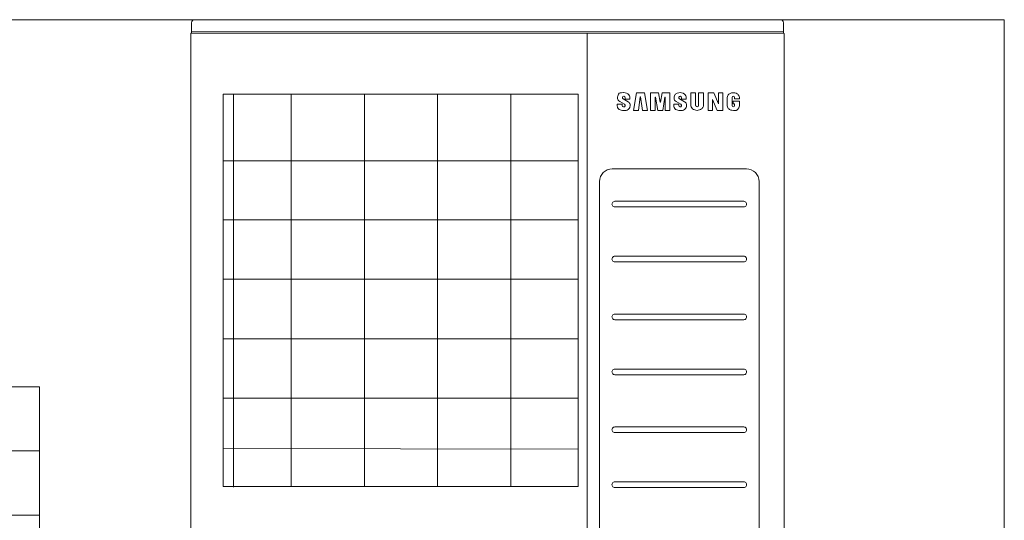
# Model space of a CAD drawing. Header units: millimetres. Extents: x -9135 to 5893, y -4564 to 1826.
# Tile 6 of 20: x -8223 to -7918, y -2326 to -2171. Entities that reach past the tile are written whole.
import ezdxf

# ---------------------------------------------------------------- set-up
doc = ezdxf.new("R2010")
doc.units = ezdxf.units.MM
doc.layers.add('DVM_OUTDOOR', color=4, linetype='Continuous', lineweight=20)
doc.layers.add('SS-EQ', color=250, linetype='Continuous', lineweight=13)

# ---------------------------------------------------------------- blocks, each defined once
blk = doc.blocks.new('WR_OD_RSTN')
at = {"layer": 'DVM_OUTDOOR'}
for p, q in [((0.06649, 0.58291), (0, 0.58291)), ((0.06649, 0.5209), (0, 0.5209))]:
    blk.add_line(p, q, dxfattribs=at)
for points in [[(0, 0), (1, 0), (1, 1), (0, 1)], [(0, 0.64492), (0.06649, 0.64492), (0.06649, 0.33487), (0, 0.33487)]]:
    blk.add_lwpolyline(points, close=True, dxfattribs=at)
blk = doc.blocks.new('OD_D_M2_B1_F')
at = {"layer": 'SS-EQ', "color": 0, "linetype": 'Continuous', "lineweight": 0}
for p, q in [((1, 1618), (1.1, 1634.4)), ((6.1, 1639.3), (934.9, 1639.3)), ((939.9, 1634.4), (940, 1617.7)), ((941, 1617.7), (0, 1618)), ((0, 1611.8), (0, 1618)), ((0, 1611.2), (0, 1611.5)), ((0, 1611.2), (0, 60.9)), ((1, 1620.3), (940, 1620.3)), ((628.4, 1617.7), (628.4, 25)), ((941, 1617.7), (941, 1611.8)), ((941, 1611.5), (941, 1611.2)), ((941, 1611.2), (941, 1611.2)), ((941, 25), (941, 1611.2)), ((668.4, 1402.9), (881, 1402.9)), ((648.2, 244.2), (648.2, 1382.6)), ((901.2, 1382.6), (901.2, 244.2)), ((672.4, 1351.4), (877, 1351.4)), ((672.4, 1264.3), (877, 1264.3)), ((672.4, 1172.6), (877, 1172.6)), ((672.4, 1085.4), (877, 1085.4)), ((672.4, 993.7), (877, 993.7)), ((672.4, 906.6), (877, 906.6))]:
    blk.add_line(p, q, dxfattribs=at)
at = {"layer": 'SS-EQ', "color": 0}
for p, q in [((67.5, 1521.3), (67.5, 898.3)), ((159, 1521.9), (159, 899)), ((275.2, 1522), (275.2, 899.1)), ((391.3, 1522), (391.3, 899.1)), ((507.4, 1522), (507.4, 899.1)), ((50.7, 1415.8), (614, 1415.8)), ((50.9, 1321.8), (614.2, 1321.8)), ((51, 1227.7), (614.4, 1227.7)), ((50.7, 1133.4), (614, 1133.4)), ((50.9, 1039.4), (614.2, 1039.4)), ((50.8, 959.2), (614.1, 958.2))]:
    blk.add_line(p, q, dxfattribs=at)
at = {"layer": 'SS-EQ', "color": 0, "linetype": 'Continuous'}
for p, q in [((676.8, 1516.9), (676.8, 1514.6)), ((688.7, 1515.7), (688.7, 1513.5)), ((696.1, 1513.5), (696.1, 1516.9)), ((706.8, 1523.6), (702, 1495.4)), ((719.2, 1523.6), (706.8, 1523.6)), ((709.9, 1495.4), (712.7, 1516.9)), ((712.7, 1516.9), (713.3, 1516.9)), ((713.3, 1516.9), (716.1, 1495.4)), ((724, 1495.4), (719.2, 1523.6)), ((729.2, 1523.6), (729.2, 1495.4)), ((741.6, 1523.6), (729.2, 1523.6)), ((736.6, 1516.5), (737.1, 1516.5)), ((736.6, 1495.4), (736.6, 1516.5)), ((737.1, 1516.5), (740.5, 1495.4)), ((744.2, 1508.4), (741.6, 1523.6)), ((747.3, 1523.6), (744.8, 1508.4)), ((759.7, 1523.6), (747.3, 1523.6)), ((748.4, 1495.4), (751.8, 1516.5)), ((751.8, 1516.5), (752.4, 1516.5)), ((752.4, 1516.5), (752.4, 1495.4)), ((759.7, 1495.4), (759.7, 1523.6)), ((766.4, 1516.9), (766.4, 1514.6)), ((778.3, 1515.7), (778.3, 1513.5)), ((785.6, 1513.5), (785.6, 1516.9)), ((792.7, 1523.6), (792.7, 1503.3)), ((800.6, 1523.6), (792.7, 1523.6)), ((800.6, 1503.3), (800.6, 1523.6)), ((813.1, 1523.6), (805.2, 1523.6)), ((805.2, 1523.6), (805.2, 1503.3)), ((813.1, 1503.3), (813.1, 1523.6)), ((820.2, 1523.6), (820.2, 1495.4)), ((829.6, 1523.6), (820.2, 1523.6)), ((836.6, 1506.1), (829.6, 1523.6)), ((836.9, 1523.6), (836.9, 1506.1)), ((843.9, 1523.6), (836.9, 1523.6)), ((843.9, 1495.4), (843.9, 1523.6)), ((850.7, 1516), (850.7, 1503)), ((858.3, 1503), (858.3, 1516)), ((862.2, 1516), (862.2, 1514)), ((869.9, 1514), (869.9, 1516)), ((676.3, 1505.5), (676.3, 1502.1)), ((684.2, 1505.5), (676.3, 1505.5)), ((680.2, 1509.5), (687.6, 1505.2)), ((684.2, 1503.3), (684.2, 1505.5)), ((693.5, 1509.3), (685.4, 1513.7)), ((688.7, 1513.5), (696.1, 1513.5)), ((696.6, 1502.1), (696.6, 1504.4)), ((744.8, 1508.4), (744.2, 1508.4)), ((765.8, 1505.5), (765.8, 1502.1)), ((773.7, 1505.5), (765.8, 1505.5)), ((769.7, 1509.5), (777.1, 1505.2)), ((773.7, 1503.3), (773.7, 1505.5)), ((783, 1509.3), (774.9, 1513.7)), ((778.3, 1513.5), (785.6, 1513.5)), ((786.2, 1502.1), (786.2, 1504.4)), ((827.2, 1512.9), (827.5, 1512.9)), ((827.2, 1495.4), (827.2, 1512.9)), ((827.5, 1512.9), (834.6, 1495.4)), ((836.9, 1506.1), (836.6, 1506.1)), ((869.9, 1510.1), (860.3, 1510.1)), ((860.3, 1510.1), (860.3, 1506.1)), ((860.3, 1506.1), (862.2, 1506.1)), ((862.2, 1514), (869.9, 1514)), ((862.2, 1506.1), (862.2, 1503)), ((869.9, 1503), (869.9, 1510.1)), ((702, 1495.4), (709.9, 1495.4)), ((716.1, 1495.4), (724, 1495.4)), ((729.2, 1495.4), (736.6, 1495.4)), ((740.5, 1495.4), (748.4, 1495.4)), ((752.4, 1495.4), (759.7, 1495.4)), ((820.2, 1495.4), (827.2, 1495.4)), ((834.6, 1495.4), (843.9, 1495.4))]:
    blk.add_line(p, q, dxfattribs=at)
at = {"layer": 'SS-EQ', "color": 0, "linetype": 'Continuous', "lineweight": 0}
for points in [[(0, 1611.2), (0, 1611.2, -0.056581), (0, 1611.2, -0.067834), (0, 1611.2, -0.071233), (0, 1611.2, -0.064034), (0, 1611.2, -0.050985), (0, 1611.2, -0.038886), (0, 1611.2, -0.029041), (0, 1611.2, -0.022186), (0, 1611.2, -0.017091), (0, 1611.2, -0.013574), (0, 1611.2, -0.010888), (0, 1611.2, -0.008961), (0, 1611.2, -0.007441), (0, 1611.2, -0.006315), (0, 1611.2, -0.005365), (0, 1611.2, -0.004621), (0, 1611.2, -0.004055), (0, 1611.2, -0.00364), (0, 1611.2, -0.003119), (0, 1611.2, -0.002614), (0, 1611.2, -0.002596), (0, 1611.2, -0.00276), (0, 1611.2, -0.00187), (0, 1611.2, -0.000607), (0, 1611.2, -0.002368), (0, 1611.2, -0.003442), (0, 1611.2, -0.001465), (0, 1611.2, -0.000731)], [(941, 1611.2), (941, 1611.2, -0.001048), (941, 1611.2, -0.00113), (941, 1611.2, -0.001226), (941, 1611.2, -0.00133), (941, 1611.2, -0.001453), (941, 1611.2, -0.001587), (941, 1611.2, -0.001748), (941, 1611.2, -0.001926), (941, 1611.2, -0.002143), (941, 1611.2, -0.002387), (941, 1611.2, -0.002686), (941, 1611.2, -0.003028), (941, 1611.2, -0.003462), (941, 1611.2, -0.003976), (941, 1611.2, -0.00462), (941, 1611.2, -0.00537), (941, 1611.2, -0.006461), (941, 1611.2, -0.007947), (941, 1611.2, -0.009561), (941, 1611.2, -0.011042), (941, 1611.2, -0.015519), (941, 1611.2, -0.025129), (941, 1611.2, -0.02729), (941, 1611.2, -0.011435), (941, 1611.2, -0.056881), (941, 1611.2, -0.174128), (941, 1611.2, -0.086668), (941, 1611.2, -0.038136)]]:
    blk.add_lwpolyline(points, format="xyb", dxfattribs=at)
at = {"layer": 'SS-EQ', "color": 0}
blk.add_lwpolyline([(51.4, 1521.3), (614.2, 1521.3), (614.2, 899), (51.4, 899)], close=True, dxfattribs=at)
at = {"layer": 'SS-EQ', "color": 0, "linetype": 'Continuous', "lineweight": 0}
for centre, radius, start, end in [((6.1, 1634.3), 5.01, 90, 179.5), ((934.9, 1634.3), 5.01, 0.5, 90), ((668.4, 1382.6), 20.3, 90, 180), ((881, 1382.6), 20.3, 0, 90)]:
    blk.add_arc(centre, radius, start, end, dxfattribs=at)
at = {"layer": 'SS-EQ', "color": 0, "linetype": 'Continuous'}
for centre, radius, start, end in [((686.5, 1515.7), 2.26, 0, 241.4517), ((776, 1515.7), 2.26, 0, 241.4517), ((860.3, 1516), 1.98, 0, 180), ((686.5, 1503.3), 2.26, 180, 60.3802), ((776, 1503.3), 2.26, 180, 60.3802), ((802.9, 1503.3), 2.26, 180, 0), ((860.3, 1503), 1.98, 180, 0)]:
    blk.add_arc(centre, radius, start, end, dxfattribs=at)
at = {"layer": 'SS-EQ', "color": 0}
for centre, start, end in [((672.4, 1346.9), 90, 270.0006), ((877, 1346.9), 269.9994, 90), ((672.4, 1259.8), 90, 270.0006), ((877, 1259.8), 269.9994, 90), ((672.4, 1168.1), 90, 270.0006), ((877, 1168.1), 269.9994, 90), ((672.4, 1080.9), 90, 270.0006), ((877, 1080.9), 269.9994, 90), ((672.4, 989.2), 90, 270.0006), ((877, 989.2), 269.9994, 90), ((672.4, 902.1), 90, 270.0006), ((877, 902.1), 269.9994, 90)]:
    blk.add_arc(centre, 4.5, start, end, dxfattribs=at)
at = {"layer": 'SS-EQ', "color": 0, "linetype": 'Continuous', "lineweight": 0}
for points in [[(0, 1611.5), (0, 1611.6), (0, 1611.4), (0, 1611.2)], [(941, 1611.2), (941, 1611.4), (941, 1611.6), (941, 1611.5)], [(877, 1342.4), (808.8, 1342.4), (740.6, 1342.4), (672.4, 1342.4)], [(877, 1255.3), (808.8, 1255.3), (740.6, 1255.3), (672.4, 1255.3)], [(877, 1163.6), (808.8, 1163.6), (740.6, 1163.6), (672.4, 1163.6)], [(877, 1076.4), (808.8, 1076.4), (740.6, 1076.4), (672.4, 1076.4)], [(877, 984.7), (808.8, 984.7), (740.6, 984.7), (672.4, 984.7)], [(877, 897.6), (808.8, 897.6), (740.6, 897.6), (672.4, 897.6)]]:
    blk.add_open_spline(points, degree=3, dxfattribs=at)
at = {"layer": 'SS-EQ', "color": 0}
for points, knots in [([(686.3, 1523.8), (680.4, 1523.5), (678.1, 1522.1), (677.1, 1518.5), (676.8, 1516.9)], [0, 0, 0, 0, 1.173402, 4.68003, 4.68003, 4.68003, 4.68003]), ([(696.1, 1516.9), (695.9, 1518.5), (694.5, 1520.8), (691.2, 1522.8), (688, 1523.7), (686.4, 1523.7), (686.3, 1523.8)], [0, 0, 0, 0, 3.513245, 8.540393, 13.440942, 13.756419, 13.756419, 13.756419, 13.756419]), ([(766.4, 1516.9), (766.6, 1518.5), (767.5, 1520.6), (771.7, 1523.2), (775.9, 1524.1), (780.8, 1522.8), (784, 1520.8), (785.4, 1518.5), (785.6, 1516.9)], [0, 0, 0, 0, 3.506628, 8.251321, 13.442647, 18.343196, 23.370344, 26.883589, 26.883589, 26.883589, 26.883589]), ([(676.3, 1502.2), (676.5, 1501.5), (676.8, 1499.5), (680, 1495.9), (686.4, 1494.9), (692.8, 1495.8), (696.2, 1499.4), (696.5, 1501.4), (696.6, 1502.1)], [0, 0, 0, 0, 2.176878, 6.069151, 13.633166, 20.912009, 25.0739, 27.199369, 27.199369, 27.199369, 27.199369]), ([(676.8, 1514.6), (677.1, 1513.3), (677.5, 1511.6), (678.9, 1510.4), (680.2, 1509.5)], [0, 0, 0, 0, 2.1964, 5.251231, 5.251231, 5.251231, 5.251231]), ([(765.9, 1502.2), (766, 1501.5), (766.4, 1499.5), (769.6, 1495.9), (776, 1494.9), (782.4, 1495.8), (785.7, 1499.4), (786, 1501.4), (786.2, 1502.1)], [0, 0, 0, 0, 2.176878, 6.069151, 13.633166, 20.912009, 25.0739, 27.199369, 27.199369, 27.199369, 27.199369]), ([(766.4, 1514.6), (766.6, 1513.3), (767, 1511.6), (768.4, 1510.4), (769.7, 1509.5)], [0, 0, 0, 0, 2.1964, 5.251231, 5.251231, 5.251231, 5.251231]), ([(792.8, 1503.4), (792.9, 1502.6), (793.3, 1500.6), (796.5, 1497), (802.9, 1494.6), (809.3, 1497), (812.6, 1500.5), (813, 1502.6), (813.1, 1503.3)], [0, 0, 0, 0, 2.176878, 6.069151, 13.633166, 20.912009, 25.0739, 27.199369, 27.199369, 27.199369, 27.199369]), ([(860.6, 1495.4), (865.5, 1495.4), (858.6, 1495.3), (855.2, 1496.1), (851.4, 1499), (850.9, 1501.8), (850.7, 1503)], [0, 0, 0, 0, 0.300667, 5.491994, 10.236687, 13.743315, 13.743315, 13.743315, 13.743315]), ([(869.9, 1503), (869.7, 1501.8), (869.3, 1499.7), (867.8, 1498.1), (865.5, 1495.4)], [0, 0, 0, 0, 3.513245, 6.287425, 6.287425, 6.287425, 6.287425])]:
    blk.add_open_spline(points, degree=3, knots=knots, dxfattribs=at)
for points in [[(850.7, 1516), (851.6, 1519.4), (855.2, 1522.5), (860.3, 1523.6), (865.1, 1522.6), (868.9, 1519.4), (869.9, 1516)], [(693.5, 1509.3), (695.1, 1508), (696.3, 1506.2), (696.6, 1504.4)], [(783, 1509.3), (784.6, 1508), (785.8, 1506.2), (786.2, 1504.4)]]:
    blk.add_spline(points, degree=3, dxfattribs=at)

msp = doc.modelspace()

# ---------------------------------------------------------------- block references
at = {"layer": 'DVM_OUTDOOR', "zscale": 0.4}
for name, p, xscale, yscale in [('WR_OD_RSTN', (-8238.22, -2490.89), 320, 320), ('OD_D_M2_B1_F', (-8170.06, -2490.89, 0), 0.1952021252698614, 0.1952021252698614)]:
    msp.add_blockref(name, p, dxfattribs=dict(at, xscale=xscale, yscale=yscale))

doc.saveas('drawing.dxf')
